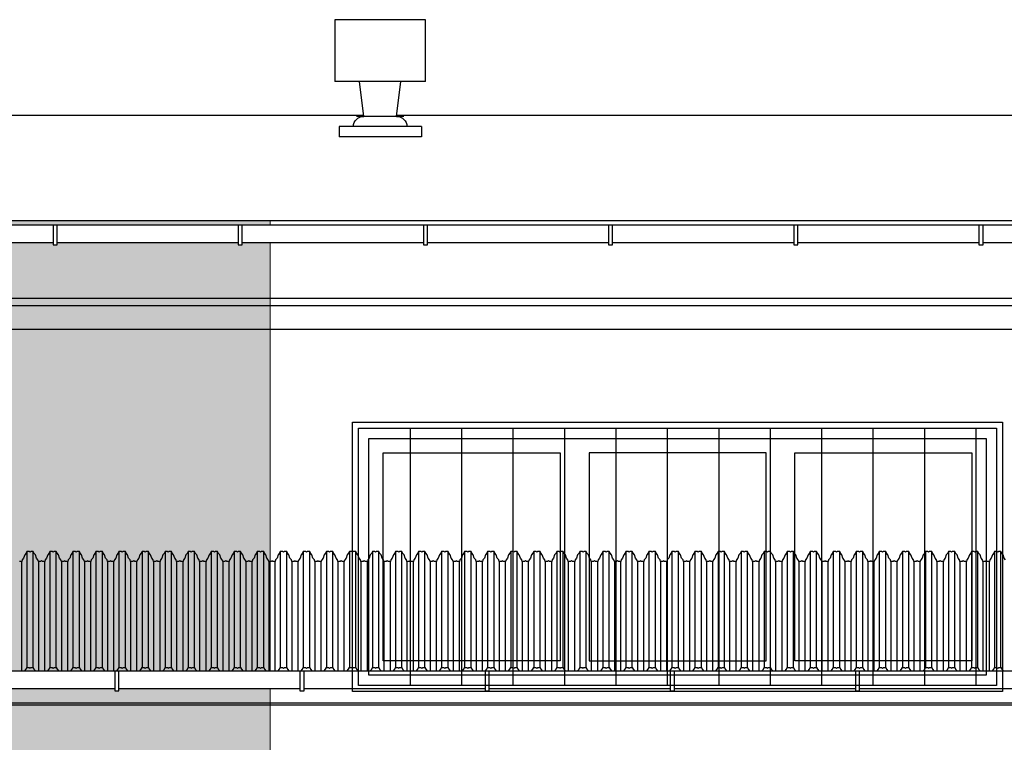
# Model space of a CAD drawing. Header units: millimetres. Extents: x 59331 to 112314, y -16110 to 34390.
# Tile 55 of 198: x 77189 to 77667, y -2187 to -1836. Entities that reach past the tile are written whole.
import ezdxf

# ---------------------------------------------------------------- set-up
doc = ezdxf.new("R2010")
doc.units = ezdxf.units.MM
doc.set_wipeout_variables(frame=1)
doc.linetypes.add('DASHED2', pattern=[0.375, 0.25, -0.125])
doc.layers.get('DEFPOINTS').update_dxf_attribs({"lineweight": 9})
for name, color, linetype in [('_HSA_STOLARKA_ZEWNĘTRZNA', 132, 'Continuous'), ('_HSA_WIDOKOWE', 1, 'Continuous'), ('_HSA_WIDOKOWE_CIENKIE', 8, 'Continuous'), ('_HSA_ŚCIANY_CIENKIE', 2, 'Continuous'), ('_HSA_ŚCIANY_DZIAŁOWE', 6, 'Continuous')]:
    doc.layers.add(name, color=color, linetype=linetype)
doc.layers.add('_HSA_WYDZIELENIA_POŻAROWE_240_MIN', color=7, linetype='DASHED2', true_color=0xab1603)

# ---------------------------------------------------------------- blocks, each defined once
blk = doc.blocks.new('*U1009')
at = {"transparency": 33554559}
h = blk.add_hatch(color=256, dxfattribs=at)
h.dxf.hatch_style = 1
h.paths.add_polyline_path([(0, 620.86), (-879, 620.86), (-879, 0), (0, 0)])
at = {"layer": 'DEFPOINTS'}
blk.add_lwpolyline([(0, 620.86), (-879, 620.86), (-879, 0), (0, 0), (0, 620.86)], close=True, dxfattribs=at)
blk = doc.blocks.new('*U61')
blk.add_wipeout([(0, 8.5), (0, 0), (10264, 0), (10264, 8.5)])
for p, q in [((10264, 8.5), (0, 8.5)), ((10264, 0), (0, 0))]:
    blk.add_line(p, q)
for points in [[(729.47, -1), (731.47, -1), (731.47, 8.5), (729.47, 8.5)], [(819.47, -1), (821.47, -1), (821.47, 8.5), (819.47, 8.5)], [(909.47, -1), (911.47, -1), (911.47, 8.5), (909.47, 8.5)], [(999.47, -1), (1001.47, -1), (1001.47, 8.5), (999.47, 8.5)], [(1089.47, -1), (1091.47, -1), (1091.47, 8.5), (1089.47, 8.5)], [(1179.47, -1), (1181.47, -1), (1181.47, 8.5), (1179.47, 8.5)]]:
    blk.add_wipeout(points)
for points in [[(729.47, -1), (731.47, -1), (731.47, 8.5), (729.47, 8.5)], [(819.47, -1), (821.47, -1), (821.47, 8.5), (819.47, 8.5)], [(909.47, -1), (911.47, -1), (911.47, 8.5), (909.47, 8.5)], [(999.47, -1), (1001.47, -1), (1001.47, 8.5), (999.47, 8.5)], [(1089.47, -1), (1091.47, -1), (1091.47, 8.5), (1089.47, 8.5)], [(1179.47, -1), (1181.47, -1), (1181.47, 8.5), (1179.47, 8.5)]]:
    blk.add_lwpolyline(points, close=True)
blk = doc.blocks.new('A$Ce0e96bf1')
blk.add_wipeout([(-40, 0), (0, 0), (0, 5), (-7, 5), (-7.01, 5.23), (-7.03, 5.56), (-7.1, 5.99), (-7.18, 6.33), (-7.29, 6.68), (-7.54, 7.26), (-7.74, 7.62), (-8, 8.01), (-8.23, 8.28), (-8.46, 8.54), (-8.73, 8.78), (-8.99, 9), (-9.33, 9.23), (-9.58, 9.38), (-9.94, 9.56), (-10.25, 9.69), (-10.68, 9.82), (-11.05, 9.91), (-11.35, 9.96), (-11.64, 9.99), (-12, 10), (-10, 27), (2, 27), (2, 57), (-42, 57), (-42, 27), (-30, 27), (-28, 10), (-28.21, 10), (-28.9, 9.92), (-29.15, 9.87), (-29.48, 9.77), (-29.81, 9.66), (-30.14, 9.52), (-30.38, 9.4), (-30.86, 9.1), (-31.1, 8.92), (-31.62, 8.44), (-31.76, 8.29), (-32.01, 7.99), (-32.16, 7.77), (-32.36, 7.45), (-32.5, 7.18), (-32.58, 7), (-32.71, 6.67), (-32.79, 6.44), (-32.89, 6.05), (-32.94, 5.8), (-32.98, 5.49), (-32.99, 5.25), (-32.99, 5), (-40, 5)])
for p, q in [((-42, 57), (2, 57)), ((-42, 27), (-42, 57)), ((2, 57), (2, 27)), ((-42, 27), (2, 27)), ((-28, 10), (-30, 27)), ((-12, 10), (-10, 27)), ((-31.54, 10), (-8.46, 10)), ((-40, 5), (0, 5)), ((-40, 5), (-40, 0)), ((0, 5), (0, 0)), ((-40, 0), (0, 0))]:
    blk.add_line(p, q)
for centre, start, end in [((-28, 5), 90, 180), ((-12, 5), 0, 90)]:
    blk.add_arc(centre, 5, start, end)
blk = doc.blocks.new('DASZEK')
for points in [[(1233.83, 64.11), (1233.14, 65.07), (1232.62, 66.6), (1231.93, 67.44), (1231.59, 68.18), (1230.47, 68.18), (1230.01, 67.88), (1229.56, 68.18), (1228.44, 68.18), (1228.09, 67.44), (1227.41, 66.6), (1226.88, 65.07), (1226.19, 64.11), (1225.99, 63.41), (1224.87, 63.41), (1224.41, 63.7), (1223.96, 63.41), (1222.84, 63.41), (1222.64, 64.11), (1221.95, 65.07), (1221.42, 66.6), (1220.74, 67.44), (1220.39, 68.18), (1219.27, 68.18), (1218.82, 67.88), (1218.36, 68.18), (1217.24, 68.18), (1216.89, 67.44), (1216.21, 66.6), (1215.69, 65.07), (1214.99, 64.11), (1214.79, 63.41), (1213.67, 63.41), (1213.22, 63.7), (1212.76, 63.41), (1211.64, 63.41), (1211.44, 64.11), (1210.75, 65.07), (1210.22, 66.6), (1209.54, 67.44), (1209.19, 68.18), (1208.08, 68.18), (1207.62, 67.88), (1207.16, 68.18), (1206.05, 68.18), (1205.7, 67.44), (1205.02, 66.6), (1204.49, 65.07), (1203.8, 64.11), (1203.59, 63.41), (1202.48, 63.41), (1202.02, 63.7), (1201.56, 63.41), (1200.45, 63.41), (1200.24, 64.11), (1199.55, 65.07), (1199.02, 66.6), (1198.34, 67.44), (1197.99, 68.18), (1196.88, 68.18), (1196.42, 67.88), (1195.96, 68.18), (1194.85, 68.18), (1194.5, 67.44), (1193.82, 66.6), (1193.29, 65.07), (1192.6, 64.11), (1192.39, 63.41), (1191.28, 63.41), (1190.82, 63.7), (1190.36, 63.41), (1189.25, 63.41), (1189.04, 64.11), (1188.35, 65.07), (1187.82, 66.6), (1187.14, 67.44), (1186.79, 68.18), (1185.68, 68.18), (1185.22, 67.88), (1184.76, 68.18), (1183.65, 68.18), (1183.3, 67.44), (1182.62, 66.6), (1182.09, 65.07), (1181.4, 64.11), (1181.19, 63.41), (1180.08, 63.41), (1179.62, 63.7), (1179.16, 63.41), (1178.05, 63.41), (1177.84, 64.11), (1177.15, 65.07), (1176.62, 66.6), (1175.94, 67.44), (1175.59, 68.18), (1174.48, 68.18), (1174.02, 67.88), (1173.56, 68.18), (1172.45, 68.18), (1172.1, 67.44), (1171.42, 66.6), (1170.89, 65.07), (1170.2, 64.11), (1169.99, 63.41), (1168.88, 63.41), (1168.42, 63.7), (1167.96, 63.41), (1166.85, 63.41), (1166.64, 64.11), (1165.95, 65.07), (1165.43, 66.6), (1164.74, 67.44), (1164.4, 68.18), (1163.28, 68.18), (1162.82, 67.88), (1162.37, 68.18), (1161.25, 68.18), (1160.9, 67.44), (1160.22, 66.6), (1159.69, 65.07), (1159, 64.11), (1158.8, 63.41), (1157.68, 63.41), (1157.22, 63.7), (1156.77, 63.41), (1155.65, 63.41), (1155.45, 64.11), (1154.76, 65.07), (1154.23, 66.6), (1153.55, 67.44), (1153.2, 68.18), (1152.08, 68.18), (1151.63, 67.88), (1151.17, 68.18), (1150.05, 68.18), (1149.7, 67.44), (1149.02, 66.6), (1148.5, 65.07), (1147.8, 64.11), (1147.6, 63.41), (1146.48, 63.41), (1146.03, 63.7), (1145.57, 63.41), (1144.45, 63.41), (1144.25, 64.11), (1143.56, 65.07), (1143.03, 66.6), (1142.35, 67.44), (1142, 68.18), (1140.89, 68.18), (1140.43, 67.88), (1139.97, 68.18), (1138.86, 68.18), (1138.51, 67.44), (1137.83, 66.6), (1137.3, 65.07), (1136.61, 64.11), (1136.4, 63.41), (1135.29, 63.41), (1134.83, 63.7), (1134.37, 63.41), (1133.26, 63.41), (1133.05, 64.11), (1132.36, 65.07), (1131.83, 66.6), (1131.15, 67.44), (1130.8, 68.18), (1129.69, 68.18), (1129.23, 67.88), (1128.77, 68.18), (1127.66, 68.18), (1127.31, 67.44), (1126.63, 66.6), (1126.1, 65.07), (1125.41, 64.11), (1125.2, 63.41), (1124.09, 63.41), (1123.63, 63.7), (1123.17, 63.41), (1122.06, 63.41), (1121.85, 64.11), (1121.16, 65.07), (1120.63, 66.6), (1119.95, 67.44), (1119.6, 68.18), (1118.49, 68.18), (1118.03, 67.88), (1117.57, 68.18), (1116.46, 68.18), (1116.11, 67.44), (1115.43, 66.6), (1114.9, 65.07), (1114.21, 64.11), (1114, 63.41), (1112.89, 63.41), (1112.43, 63.7), (1111.97, 63.41), (1110.86, 63.41), (1110.65, 64.11), (1109.96, 65.07), (1109.43, 66.6), (1108.75, 67.44), (1108.4, 68.18), (1107.29, 68.18), (1106.83, 67.88), (1106.37, 68.18), (1105.26, 68.18), (1104.91, 67.44), (1104.23, 66.6), (1103.7, 65.07), (1103.01, 64.11), (1102.8, 63.41), (1101.69, 63.41), (1101.23, 63.7), (1100.77, 63.41), (1099.66, 63.41), (1099.45, 64.11), (1098.76, 65.07), (1098.24, 66.6), (1097.55, 67.44), (1097.21, 68.18), (1096.09, 68.18), (1095.63, 67.88), (1095.18, 68.18), (1094.06, 68.18), (1093.71, 67.44), (1093.03, 66.6), (1092.5, 65.07), (1091.81, 64.11), (1091.61, 63.41), (1090.49, 63.41), (1090.03, 63.7), (1089.58, 63.41), (1088.46, 63.41), (1088.26, 64.11), (1087.57, 65.07), (1087.04, 66.6), (1086.36, 67.44), (1086.01, 68.18), (1084.89, 68.18), (1084.44, 67.88), (1083.98, 68.18), (1082.86, 68.18), (1082.51, 67.44), (1081.83, 66.6), (1081.31, 65.07), (1080.61, 64.11), (1080.41, 63.41), (1079.29, 63.41), (1078.84, 63.7), (1078.38, 63.41), (1077.26, 63.41), (1077.06, 64.11), (1076.37, 65.07), (1075.84, 66.6), (1075.16, 67.44), (1074.81, 68.18), (1073.7, 68.18), (1073.24, 67.88), (1072.78, 68.18), (1071.67, 68.18), (1071.32, 67.44), (1070.64, 66.6), (1070.11, 65.07), (1069.42, 64.11), (1069.21, 63.41), (1068.1, 63.41), (1067.64, 63.7), (1067.18, 63.41), (1066.07, 63.41), (1065.86, 64.11), (1065.17, 65.07), (1064.64, 66.6), (1063.96, 67.44), (1063.61, 68.18), (1062.5, 68.18), (1062.04, 67.88), (1061.58, 68.18), (1060.47, 68.18), (1060.12, 67.44), (1059.44, 66.6), (1058.91, 65.07), (1058.22, 64.11), (1058.01, 63.41), (1056.9, 63.41), (1056.44, 63.7), (1055.98, 63.41), (1054.87, 63.41), (1054.66, 64.11), (1053.97, 65.07), (1053.44, 66.6), (1052.76, 67.44), (1052.41, 68.18), (1051.3, 68.18), (1050.84, 67.88), (1050.38, 68.18), (1049.27, 68.18), (1048.92, 67.44), (1048.24, 66.6), (1047.71, 65.07), (1047.02, 64.11), (1046.81, 63.41), (1045.7, 63.41), (1045.24, 63.7), (1044.78, 63.41), (1043.67, 63.41), (1043.46, 64.11), (1042.77, 65.07), (1042.24, 66.6), (1041.56, 67.44), (1041.21, 68.18), (1040.1, 68.18), (1039.64, 67.88), (1039.18, 68.18), (1038.07, 68.18), (1037.72, 67.44), (1037.04, 66.6), (1036.51, 65.07), (1035.82, 64.11), (1035.61, 63.41), (1034.5, 63.41), (1034.04, 63.7), (1033.58, 63.41), (1032.47, 63.41), (1032.26, 64.11), (1031.57, 65.07), (1031.05, 66.6), (1030.36, 67.44), (1030.02, 68.18), (1028.9, 68.18), (1028.44, 67.88), (1027.99, 68.18), (1026.87, 68.18), (1026.52, 67.44), (1025.84, 66.6), (1025.31, 65.07), (1024.62, 64.11), (1024.42, 63.41), (1023.3, 63.41), (1022.84, 63.7), (1022.39, 63.41), (1021.27, 63.41), (1021.07, 64.11), (1020.38, 65.07), (1019.85, 66.6), (1019.17, 67.44), (1018.82, 68.18), (1017.7, 68.18), (1017.25, 67.88), (1016.79, 68.18), (1015.67, 68.18), (1015.32, 67.44), (1014.64, 66.6), (1014.12, 65.07), (1013.42, 64.11), (1013.22, 63.41), (1012.1, 63.41), (1011.65, 63.7), (1011.19, 63.41), (1010.07, 63.41), (1009.87, 64.11), (1009.18, 65.07), (1008.65, 66.6), (1007.97, 67.44), (1007.62, 68.18), (1006.51, 68.18), (1006.05, 67.88), (1005.59, 68.18), (1004.48, 68.18), (1004.13, 67.44), (1003.45, 66.6), (1002.92, 65.07), (1002.23, 64.11), (1002.02, 63.41), (1000.91, 63.41), (1000.45, 63.7), (999.99, 63.41), (998.88, 63.41), (998.67, 64.11), (997.98, 65.07), (997.45, 66.6), (996.77, 67.44), (996.42, 68.18), (995.31, 68.18), (994.85, 67.88), (994.39, 68.18), (993.28, 68.18), (992.93, 67.44), (992.25, 66.6), (991.72, 65.07), (991.03, 64.11), (990.82, 63.41), (989.71, 63.41), (989.25, 63.7), (988.79, 63.41), (987.68, 63.41), (987.47, 64.11), (986.78, 65.07), (986.25, 66.6), (985.57, 67.44), (985.22, 68.18), (984.11, 68.18), (983.65, 67.88), (983.19, 68.18), (982.08, 68.18), (981.73, 67.44), (981.05, 66.6), (980.52, 65.07), (979.83, 64.11), (979.62, 63.41), (978.51, 63.41), (978.05, 63.7), (977.59, 63.41), (976.48, 63.41), (976.27, 64.11), (975.58, 65.07), (975.05, 66.6), (974.37, 67.44), (974.02, 68.18), (972.91, 68.18), (972.45, 67.88), (971.99, 68.18), (970.88, 68.18), (970.53, 67.44), (969.85, 66.6), (969.32, 65.07), (968.63, 64.11), (968.42, 63.41), (967.31, 63.41), (966.85, 63.7), (966.39, 63.41), (965.28, 63.41), (965.07, 64.11), (964.38, 65.07), (963.86, 66.6), (963.17, 67.44), (962.83, 68.18), (961.71, 68.18), (961.25, 67.88), (960.8, 68.18), (959.68, 68.18), (959.33, 67.44), (958.65, 66.6), (958.12, 65.07), (957.43, 64.11), (957.23, 63.41), (956.11, 63.41), (955.65, 63.7), (955.2, 63.41), (954.08, 63.41), (953.88, 64.11), (953.19, 65.07), (952.66, 66.6), (951.98, 67.44), (951.63, 68.18), (950.51, 68.18), (950.06, 67.88), (949.6, 68.18), (948.48, 68.18), (948.13, 67.44), (947.45, 66.6), (946.93, 65.07), (946.23, 64.11), (946.03, 63.41), (944.91, 63.41), (944.46, 63.7), (944, 63.41), (942.88, 63.41), (942.68, 64.11), (941.99, 65.07), (941.46, 66.6), (940.78, 67.44), (940.43, 68.18), (939.32, 68.18), (938.86, 67.88), (938.4, 68.18), (937.29, 68.18), (936.94, 67.44), (936.26, 66.6), (935.73, 65.07), (935.04, 64.11), (934.83, 63.41), (933.72, 63.41), (933.26, 63.7), (932.8, 63.41), (931.69, 63.41), (931.48, 64.11), (930.79, 65.07), (930.26, 66.6), (929.58, 67.44), (929.23, 68.18), (928.12, 68.18), (927.66, 67.88), (927.2, 68.18), (926.09, 68.18), (925.74, 67.44), (925.06, 66.6), (924.53, 65.07), (923.84, 64.11), (923.63, 63.41), (922.52, 63.41), (922.06, 63.7), (921.6, 63.41), (920.49, 63.41), (920.28, 64.11), (919.59, 65.07), (919.06, 66.6), (918.38, 67.44), (918.03, 68.18), (916.92, 68.18), (916.46, 67.88), (916, 68.18), (914.89, 68.18), (914.54, 67.44), (913.86, 66.6), (913.33, 65.07), (912.64, 64.11), (912.43, 63.41), (911.32, 63.41), (910.86, 63.7), (910.4, 63.41), (909.29, 63.41), (909.08, 64.11), (908.39, 65.07), (907.86, 66.6), (907.18, 67.44), (906.83, 68.18), (905.72, 68.18), (905.26, 67.88), (904.8, 68.18), (903.69, 68.18), (903.34, 67.44), (902.66, 66.6), (902.13, 65.07), (901.44, 64.11), (901.23, 63.41), (900.12, 63.41), (899.66, 63.7), (899.2, 63.41), (898.09, 63.41), (897.88, 64.11), (897.19, 65.07), (896.67, 66.6), (895.98, 67.44), (895.64, 68.18), (894.52, 68.18), (894.06, 67.88), (893.61, 68.18), (892.49, 68.18), (892.14, 67.44), (891.46, 66.6), (890.93, 65.07), (890.24, 64.11), (890.04, 63.41), (888.92, 63.41), (888.46, 63.7), (888.01, 63.41), (886.89, 63.41), (886.69, 64.11), (886, 65.07), (885.47, 66.6), (884.79, 67.44), (884.44, 68.18), (883.32, 68.18), (882.87, 67.88), (882.41, 68.18), (881.29, 68.18), (880.94, 67.44), (880.26, 66.6), (879.74, 65.07), (879.04, 64.11), (878.84, 63.41), (877.72, 63.41), (877.27, 63.7), (876.81, 63.41), (875.69, 63.41), (875.49, 64.11), (874.8, 65.07), (874.27, 66.6), (873.59, 67.44), (873.24, 68.18), (872.13, 68.18), (871.67, 67.88), (871.21, 68.18), (870.1, 68.18), (869.75, 67.44), (869.07, 66.6), (868.54, 65.07), (867.85, 64.11), (867.64, 63.41), (866.53, 63.41), (866.07, 63.7), (865.61, 63.41), (864.5, 63.41), (864.29, 64.11), (863.6, 65.07), (863.07, 66.6), (862.39, 67.44), (862.04, 68.18), (860.93, 68.18), (860.47, 67.88), (860.01, 68.18), (858.9, 68.18), (858.55, 67.44), (857.87, 66.6), (857.34, 65.07), (856.65, 64.11), (856.44, 63.41), (855.33, 63.41), (854.87, 63.7), (854.41, 63.41), (853.3, 63.41), (853.09, 64.11), (852.4, 65.07), (851.87, 66.6), (851.19, 67.44), (850.84, 68.18), (849.73, 68.18), (849.27, 67.88), (848.81, 68.18), (847.7, 68.18), (847.35, 67.44), (846.67, 66.6), (846.14, 65.07), (845.45, 64.11), (845.24, 63.41), (844.13, 63.41), (843.67, 63.7), (843.21, 63.41), (842.1, 63.41), (841.89, 64.11), (841.2, 65.07), (840.67, 66.6), (839.99, 67.44), (839.64, 68.18), (838.53, 68.18), (838.07, 67.88), (837.61, 68.18), (836.5, 68.18), (836.15, 67.44), (835.47, 66.6), (834.94, 65.07), (834.25, 64.11), (834.05, 63.41), (832.93, 63.41), (832.47, 63.7), (832.01, 63.41), (830.9, 63.41), (830.69, 64.11), (830, 65.07), (829.48, 66.6), (828.79, 67.44), (828.45, 68.18), (827.33, 68.18), (826.87, 67.88), (826.42, 68.18), (825.3, 68.18), (824.95, 67.44), (824.27, 66.6), (823.74, 65.07), (823.05, 64.11), (822.85, 63.41), (821.73, 63.41), (821.27, 63.7), (820.82, 63.41), (819.7, 63.41), (819.5, 64.11), (818.81, 65.07), (818.28, 66.6), (817.6, 67.44), (817.25, 68.18), (816.13, 68.18), (815.68, 67.88), (815.22, 68.18), (814.1, 68.18), (813.75, 67.44), (813.07, 66.6), (812.55, 65.07), (811.85, 64.11), (811.65, 63.41), (810.53, 63.41), (810.08, 63.7), (809.62, 63.41), (808.5, 63.41), (808.3, 64.11), (807.61, 65.07), (807.08, 66.6), (806.4, 67.44), (806.05, 68.18), (804.94, 68.18), (804.48, 67.88), (804.02, 68.18), (802.91, 68.18), (802.56, 67.44), (801.88, 66.6), (801.35, 65.07), (800.66, 64.11), (800.45, 63.41), (799.34, 63.41), (798.88, 63.7), (798.42, 63.41), (797.31, 63.41), (797.1, 64.11), (796.41, 65.07), (795.88, 66.6), (795.2, 67.44), (794.85, 68.18), (793.74, 68.18), (793.28, 67.88), (792.82, 68.18), (791.71, 68.18), (791.36, 67.44), (790.68, 66.6), (790.15, 65.07), (789.46, 64.11), (789.25, 63.41), (788.14, 63.41), (787.68, 63.7), (787.22, 63.41), (786.11, 63.41), (785.9, 64.11), (785.21, 65.07), (784.68, 66.6), (784, 67.44), (783.65, 68.18), (782.54, 68.18), (782.08, 67.88), (781.62, 68.18), (780.51, 68.18), (780.16, 67.44), (779.48, 66.6), (778.95, 65.07), (778.26, 64.11), (778.05, 63.41), (776.94, 63.41), (776.48, 63.7), (776.02, 63.41), (774.91, 63.41), (774.7, 64.11), (774.01, 65.07), (773.48, 66.6), (772.8, 67.44), (772.45, 68.18), (771.34, 68.18), (770.88, 67.88), (770.42, 68.18), (769.31, 68.18), (768.96, 67.44), (768.28, 66.6), (767.75, 65.07), (767.06, 64.11), (766.86, 63.41), (765.74, 63.41), (765.28, 63.7), (764.82, 63.41), (763.71, 63.41), (763.5, 64.11), (762.81, 65.07), (762.29, 66.6), (761.6, 67.44), (761.26, 68.18), (760.14, 68.18), (759.68, 67.88), (759.23, 68.18), (758.11, 68.18), (757.76, 67.44), (757.08, 66.6), (756.55, 65.07), (755.86, 64.11), (755.66, 63.41), (754.54, 63.41)], [(754.54, 7.03), (755.66, 7.03), (755.86, 7.73), (756.55, 8.69), (757.08, 10.22), (757.76, 11.06), (758.11, 11.8), (759.23, 11.8), (759.68, 11.5), (760.14, 11.8), (761.26, 11.8), (761.6, 11.06), (762.29, 10.22), (762.81, 8.69), (763.5, 7.73), (763.71, 7.03), (764.82, 7.03), (765.28, 7.32), (765.74, 7.03), (766.86, 7.03), (767.06, 7.73), (767.75, 8.69), (768.28, 10.22), (768.96, 11.06), (769.31, 11.8), (770.42, 11.8), (770.88, 11.5), (771.34, 11.8), (772.45, 11.8), (772.8, 11.06), (773.48, 10.22), (774.01, 8.69), (774.7, 7.73), (774.91, 7.03), (776.02, 7.03), (776.48, 7.32), (776.94, 7.03), (778.05, 7.03), (778.26, 7.73), (778.95, 8.69), (779.48, 10.22), (780.16, 11.06), (780.51, 11.8), (781.62, 11.8), (782.08, 11.5), (782.54, 11.8), (783.65, 11.8), (784, 11.06), (784.68, 10.22), (785.21, 8.69), (785.9, 7.73), (786.11, 7.03), (787.22, 7.03), (787.68, 7.32), (788.14, 7.03), (789.25, 7.03), (789.46, 7.73), (790.15, 8.69), (790.68, 10.22), (791.36, 11.06), (791.71, 11.8), (792.82, 11.8), (793.28, 11.5), (793.74, 11.8), (794.85, 11.8), (795.2, 11.06), (795.88, 10.22), (796.41, 8.69), (797.1, 7.73), (797.31, 7.03), (798.42, 7.03), (798.88, 7.32), (799.34, 7.03), (800.45, 7.03), (800.66, 7.73), (801.35, 8.69), (801.88, 10.22), (802.56, 11.06), (802.91, 11.8), (804.02, 11.8), (804.48, 11.5), (804.94, 11.8), (806.05, 11.8), (806.4, 11.06), (807.08, 10.22), (807.61, 8.69), (808.3, 7.73), (808.5, 7.03), (809.62, 7.03), (810.08, 7.32), (810.53, 7.03), (811.65, 7.03), (811.85, 7.73), (812.55, 8.69), (813.07, 10.22), (813.75, 11.06), (814.1, 11.8), (815.22, 11.8), (815.68, 11.5), (816.13, 11.8), (817.25, 11.8), (817.6, 11.06), (818.28, 10.22), (818.81, 8.69), (819.5, 7.73), (819.7, 7.03), (820.82, 7.03), (821.27, 7.32), (821.73, 7.03), (822.85, 7.03), (823.05, 7.73), (823.74, 8.69), (824.27, 10.22), (824.95, 11.06), (825.3, 11.8), (826.42, 11.8), (826.87, 11.5), (827.33, 11.8), (828.45, 11.8), (828.79, 11.06), (829.48, 10.22), (830, 8.69), (830.69, 7.73), (830.9, 7.03), (832.01, 7.03), (832.47, 7.32), (832.93, 7.03), (834.05, 7.03), (834.25, 7.73), (834.94, 8.69), (835.47, 10.22), (836.15, 11.06), (836.5, 11.8), (837.61, 11.8), (838.07, 11.5), (838.53, 11.8), (839.64, 11.8), (839.99, 11.06), (840.67, 10.22), (841.2, 8.69), (841.89, 7.73), (842.1, 7.03), (843.21, 7.03), (843.67, 7.32), (844.13, 7.03), (845.24, 7.03), (845.45, 7.73), (846.14, 8.69), (846.67, 10.22), (847.35, 11.06), (847.7, 11.8), (848.81, 11.8), (849.27, 11.5), (849.73, 11.8), (850.84, 11.8), (851.19, 11.06), (851.87, 10.22), (852.4, 8.69), (853.09, 7.73), (853.3, 7.03), (854.41, 7.03), (854.87, 7.32), (855.33, 7.03), (856.44, 7.03), (856.65, 7.73), (857.34, 8.69), (857.87, 10.22), (858.55, 11.06), (858.9, 11.8), (860.01, 11.8), (860.47, 11.5), (860.93, 11.8), (862.04, 11.8), (862.39, 11.06), (863.07, 10.22), (863.6, 8.69), (864.29, 7.73), (864.5, 7.03), (865.61, 7.03), (866.07, 7.32), (866.53, 7.03), (867.64, 7.03), (867.85, 7.73), (868.54, 8.69), (869.07, 10.22), (869.75, 11.06), (870.1, 11.8), (871.21, 11.8), (871.67, 11.5), (872.13, 11.8), (873.24, 11.8), (873.59, 11.06), (874.27, 10.22), (874.8, 8.69), (875.49, 7.73), (875.69, 7.03), (876.81, 7.03), (877.27, 7.32), (877.72, 7.03), (878.84, 7.03), (879.04, 7.73), (879.74, 8.69), (880.26, 10.22), (880.94, 11.06), (881.29, 11.8), (882.41, 11.8), (882.87, 11.5), (883.32, 11.8), (884.44, 11.8), (884.79, 11.06), (885.47, 10.22), (886, 8.69), (886.69, 7.73), (886.89, 7.03), (888.01, 7.03), (888.46, 7.32), (888.92, 7.03), (890.04, 7.03), (890.24, 7.73), (890.93, 8.69), (891.46, 10.22), (892.14, 11.06), (892.49, 11.8), (893.61, 11.8), (894.06, 11.5), (894.52, 11.8), (895.64, 11.8), (895.98, 11.06), (896.67, 10.22), (897.19, 8.69), (897.88, 7.73), (898.09, 7.03), (899.2, 7.03), (899.66, 7.32), (900.12, 7.03), (901.23, 7.03), (901.44, 7.73), (902.13, 8.69), (902.66, 10.22), (903.34, 11.06), (903.69, 11.8), (904.8, 11.8), (905.26, 11.5), (905.72, 11.8), (906.83, 11.8), (907.18, 11.06), (907.86, 10.22), (908.39, 8.69), (909.08, 7.73), (909.29, 7.03), (910.4, 7.03), (910.86, 7.32), (911.32, 7.03), (912.43, 7.03), (912.64, 7.73), (913.33, 8.69), (913.86, 10.22), (914.54, 11.06), (914.89, 11.8), (916, 11.8), (916.46, 11.5), (916.92, 11.8), (918.03, 11.8), (918.38, 11.06), (919.06, 10.22), (919.59, 8.69), (920.28, 7.73), (920.49, 7.03), (921.6, 7.03), (922.06, 7.32), (922.52, 7.03), (923.63, 7.03), (923.84, 7.73), (924.53, 8.69), (925.06, 10.22), (925.74, 11.06), (926.09, 11.8), (927.2, 11.8), (927.66, 11.5), (928.12, 11.8), (929.23, 11.8), (929.58, 11.06), (930.26, 10.22), (930.79, 8.69), (931.48, 7.73), (931.69, 7.03), (932.8, 7.03), (933.26, 7.32), (933.72, 7.03), (934.83, 7.03), (935.04, 7.73), (935.73, 8.69), (936.26, 10.22), (936.94, 11.06), (937.29, 11.8), (938.4, 11.8), (938.86, 11.5), (939.32, 11.8), (940.43, 11.8), (940.78, 11.06), (941.46, 10.22), (941.99, 8.69), (942.68, 7.73), (942.88, 7.03), (944, 7.03), (944.46, 7.32), (944.91, 7.03), (946.03, 7.03), (946.23, 7.73), (946.93, 8.69), (947.45, 10.22), (948.13, 11.06), (948.48, 11.8), (949.6, 11.8), (950.06, 11.5), (950.51, 11.8), (951.63, 11.8), (951.98, 11.06), (952.66, 10.22), (953.19, 8.69), (953.88, 7.73), (954.08, 7.03), (955.2, 7.03), (955.65, 7.32), (956.11, 7.03), (957.23, 7.03), (957.43, 7.73), (958.12, 8.69), (958.65, 10.22), (959.33, 11.06), (959.68, 11.8), (960.8, 11.8), (961.25, 11.5), (961.71, 11.8), (962.83, 11.8), (963.17, 11.06), (963.86, 10.22), (964.38, 8.69), (965.07, 7.73), (965.28, 7.03), (966.39, 7.03), (966.85, 7.32), (967.31, 7.03), (968.42, 7.03), (968.63, 7.73), (969.32, 8.69), (969.85, 10.22), (970.53, 11.06), (970.88, 11.8), (971.99, 11.8), (972.45, 11.5), (972.91, 11.8), (974.02, 11.8), (974.37, 11.06), (975.05, 10.22), (975.58, 8.69), (976.27, 7.73), (976.48, 7.03), (977.59, 7.03), (978.05, 7.32), (978.51, 7.03), (979.62, 7.03), (979.83, 7.73), (980.52, 8.69), (981.05, 10.22), (981.73, 11.06), (982.08, 11.8), (983.19, 11.8), (983.65, 11.5), (984.11, 11.8), (985.22, 11.8), (985.57, 11.06), (986.25, 10.22), (986.78, 8.69), (987.47, 7.73), (987.68, 7.03), (988.79, 7.03), (989.25, 7.32), (989.71, 7.03), (990.82, 7.03), (991.03, 7.73), (991.72, 8.69), (992.25, 10.22), (992.93, 11.06), (993.28, 11.8), (994.39, 11.8), (994.85, 11.5), (995.31, 11.8), (996.42, 11.8), (996.77, 11.06), (997.45, 10.22), (997.98, 8.69), (998.67, 7.73), (998.88, 7.03), (999.99, 7.03), (1000.45, 7.32), (1000.91, 7.03), (1002.02, 7.03), (1002.23, 7.73), (1002.92, 8.69), (1003.45, 10.22), (1004.13, 11.06), (1004.48, 11.8), (1005.59, 11.8), (1006.05, 11.5), (1006.51, 11.8), (1007.62, 11.8), (1007.97, 11.06), (1008.65, 10.22), (1009.18, 8.69), (1009.87, 7.73), (1010.07, 7.03), (1011.19, 7.03), (1011.65, 7.32), (1012.1, 7.03), (1013.22, 7.03), (1013.42, 7.73), (1014.12, 8.69), (1014.64, 10.22), (1015.32, 11.06), (1015.67, 11.8), (1016.79, 11.8), (1017.25, 11.5), (1017.7, 11.8), (1018.82, 11.8), (1019.17, 11.06), (1019.85, 10.22), (1020.38, 8.69), (1021.07, 7.73), (1021.27, 7.03), (1022.39, 7.03), (1022.84, 7.32), (1023.3, 7.03), (1024.42, 7.03), (1024.62, 7.73), (1025.31, 8.69), (1025.84, 10.22), (1026.52, 11.06), (1026.87, 11.8), (1027.99, 11.8), (1028.44, 11.5), (1028.9, 11.8), (1030.02, 11.8), (1030.36, 11.06), (1031.05, 10.22), (1031.57, 8.69), (1032.26, 7.73), (1032.47, 7.03), (1033.58, 7.03), (1034.04, 7.32), (1034.5, 7.03), (1035.61, 7.03), (1035.82, 7.73), (1036.51, 8.69), (1037.04, 10.22), (1037.72, 11.06), (1038.07, 11.8), (1039.18, 11.8), (1039.64, 11.5), (1040.1, 11.8), (1041.21, 11.8), (1041.56, 11.06), (1042.24, 10.22), (1042.77, 8.69), (1043.46, 7.73), (1043.67, 7.03), (1044.78, 7.03), (1045.24, 7.32), (1045.7, 7.03), (1046.81, 7.03), (1047.02, 7.73), (1047.71, 8.69), (1048.24, 10.22), (1048.92, 11.06), (1049.27, 11.8), (1050.38, 11.8), (1050.84, 11.5), (1051.3, 11.8), (1052.41, 11.8), (1052.76, 11.06), (1053.44, 10.22), (1053.97, 8.69), (1054.66, 7.73), (1054.87, 7.03), (1055.98, 7.03), (1056.44, 7.32), (1056.9, 7.03), (1058.01, 7.03), (1058.22, 7.73), (1058.91, 8.69), (1059.44, 10.22), (1060.12, 11.06), (1060.47, 11.8), (1061.58, 11.8), (1062.04, 11.5), (1062.5, 11.8), (1063.61, 11.8), (1063.96, 11.06), (1064.64, 10.22), (1065.17, 8.69), (1065.86, 7.73), (1066.07, 7.03), (1067.18, 7.03), (1067.64, 7.32), (1068.1, 7.03), (1069.21, 7.03), (1069.42, 7.73), (1070.11, 8.69), (1070.64, 10.22), (1071.32, 11.06), (1071.67, 11.8), (1072.78, 11.8), (1073.24, 11.5), (1073.7, 11.8), (1074.81, 11.8), (1075.16, 11.06), (1075.84, 10.22), (1076.37, 8.69), (1077.06, 7.73), (1077.26, 7.03), (1078.38, 7.03), (1078.84, 7.32), (1079.29, 7.03), (1080.41, 7.03), (1080.61, 7.73), (1081.31, 8.69), (1081.83, 10.22), (1082.51, 11.06), (1082.86, 11.8), (1083.98, 11.8), (1084.44, 11.5), (1084.89, 11.8), (1086.01, 11.8), (1086.36, 11.06), (1087.04, 10.22), (1087.57, 8.69), (1088.26, 7.73), (1088.46, 7.03), (1089.58, 7.03), (1090.03, 7.32), (1090.49, 7.03), (1091.61, 7.03), (1091.81, 7.73), (1092.5, 8.69), (1093.03, 10.22), (1093.71, 11.06), (1094.06, 11.8), (1095.18, 11.8), (1095.63, 11.5), (1096.09, 11.8), (1097.21, 11.8), (1097.55, 11.06), (1098.24, 10.22), (1098.76, 8.69), (1099.45, 7.73), (1099.66, 7.03), (1100.77, 7.03), (1101.23, 7.32), (1101.69, 7.03), (1102.8, 7.03), (1103.01, 7.73), (1103.7, 8.69), (1104.23, 10.22), (1104.91, 11.06), (1105.26, 11.8), (1106.37, 11.8), (1106.83, 11.5), (1107.29, 11.8), (1108.4, 11.8), (1108.75, 11.06), (1109.43, 10.22), (1109.96, 8.69), (1110.65, 7.73), (1110.86, 7.03), (1111.97, 7.03), (1112.43, 7.32), (1112.89, 7.03), (1114, 7.03), (1114.21, 7.73), (1114.9, 8.69), (1115.43, 10.22), (1116.11, 11.06), (1116.46, 11.8), (1117.57, 11.8), (1118.03, 11.5), (1118.49, 11.8), (1119.6, 11.8), (1119.95, 11.06), (1120.63, 10.22), (1121.16, 8.69), (1121.85, 7.73), (1122.06, 7.03), (1123.17, 7.03), (1123.63, 7.32), (1124.09, 7.03), (1125.2, 7.03), (1125.41, 7.73), (1126.1, 8.69), (1126.63, 10.22), (1127.31, 11.06), (1127.66, 11.8), (1128.77, 11.8), (1129.23, 11.5), (1129.69, 11.8), (1130.8, 11.8), (1131.15, 11.06), (1131.83, 10.22), (1132.36, 8.69), (1133.05, 7.73), (1133.26, 7.03), (1134.37, 7.03), (1134.83, 7.32), (1135.29, 7.03), (1136.4, 7.03), (1136.61, 7.73), (1137.3, 8.69), (1137.83, 10.22), (1138.51, 11.06), (1138.86, 11.8), (1139.97, 11.8), (1140.43, 11.5), (1140.89, 11.8), (1142, 11.8), (1142.35, 11.06), (1143.03, 10.22), (1143.56, 8.69), (1144.25, 7.73), (1144.45, 7.03), (1145.57, 7.03), (1146.03, 7.32), (1146.48, 7.03), (1147.6, 7.03), (1147.8, 7.73), (1148.5, 8.69), (1149.02, 10.22), (1149.7, 11.06), (1150.05, 11.8), (1151.17, 11.8), (1151.63, 11.5), (1152.08, 11.8), (1153.2, 11.8), (1153.55, 11.06), (1154.23, 10.22), (1154.76, 8.69), (1155.45, 7.73), (1155.65, 7.03), (1156.77, 7.03), (1157.22, 7.32), (1157.68, 7.03), (1158.8, 7.03), (1159, 7.73), (1159.69, 8.69), (1160.22, 10.22), (1160.9, 11.06), (1161.25, 11.8), (1162.37, 11.8), (1162.82, 11.5), (1163.28, 11.8), (1164.4, 11.8), (1164.74, 11.06), (1165.43, 10.22), (1165.95, 8.69), (1166.64, 7.73), (1166.85, 7.03), (1167.96, 7.03), (1168.42, 7.32), (1168.88, 7.03), (1169.99, 7.03), (1170.2, 7.73), (1170.89, 8.69), (1171.42, 10.22), (1172.1, 11.06), (1172.45, 11.8), (1173.56, 11.8), (1174.02, 11.5), (1174.48, 11.8), (1175.59, 11.8), (1175.94, 11.06), (1176.62, 10.22), (1177.15, 8.69), (1177.84, 7.73), (1178.05, 7.03), (1179.16, 7.03), (1179.62, 7.32), (1180.08, 7.03), (1181.19, 7.03), (1181.4, 7.73), (1182.09, 8.69), (1182.62, 10.22), (1183.3, 11.06), (1183.65, 11.8), (1184.76, 11.8), (1185.22, 11.5), (1185.68, 11.8), (1186.79, 11.8), (1187.14, 11.06), (1187.82, 10.22), (1188.35, 8.69), (1189.04, 7.73), (1189.25, 7.03), (1190.36, 7.03), (1190.82, 7.32), (1191.28, 7.03), (1192.39, 7.03), (1192.6, 7.73), (1193.29, 8.69), (1193.82, 10.22), (1194.5, 11.06), (1194.85, 11.8), (1195.96, 11.8), (1196.42, 11.5), (1196.88, 11.8), (1197.99, 11.8), (1198.34, 11.06), (1199.02, 10.22), (1199.55, 8.69), (1200.24, 7.73), (1200.45, 7.03), (1201.56, 7.03), (1202.02, 7.32), (1202.48, 7.03), (1203.59, 7.03), (1203.8, 7.73), (1204.49, 8.69), (1205.02, 10.22), (1205.7, 11.06), (1206.05, 11.8), (1207.16, 11.8), (1207.62, 11.5), (1208.08, 11.8), (1209.19, 11.8), (1209.54, 11.06), (1210.22, 10.22), (1210.75, 8.69), (1211.44, 7.73), (1211.64, 7.03), (1212.76, 7.03), (1213.22, 7.32), (1213.67, 7.03), (1214.79, 7.03), (1214.99, 7.73), (1215.69, 8.69), (1216.21, 10.22), (1216.89, 11.06), (1217.24, 11.8), (1218.36, 11.8), (1218.82, 11.5), (1219.27, 11.8), (1220.39, 11.8), (1220.74, 11.06), (1221.42, 10.22), (1221.95, 8.69), (1222.64, 7.73), (1222.84, 7.03), (1223.96, 7.03), (1224.41, 7.32), (1224.87, 7.03), (1225.99, 7.03), (1226.19, 7.73), (1226.88, 8.69), (1227.41, 10.22), (1228.09, 11.06), (1228.44, 11.8), (1229.56, 11.8), (1230.01, 11.5), (1230.47, 11.8), (1231.59, 11.8), (1231.93, 11.06), (1232.62, 10.22), (1233.14, 8.69), (1233.83, 7.73)]]:
    blk.add_lwpolyline(points)
at = {"layer": '_HSA_WIDOKOWE_CIENKIE'}
for p, q in [((758.11, 68.18), (758.11, 11.8)), ((761.26, 11.8), (761.26, 68.18)), ((769.31, 68.18), (769.31, 11.8)), ((772.45, 11.8), (772.45, 68.18)), ((780.51, 68.18), (780.51, 11.8)), ((783.65, 11.8), (783.65, 68.18)), ((791.71, 68.18), (791.71, 11.8)), ((794.85, 11.8), (794.85, 68.18)), ((802.91, 68.18), (802.91, 11.8)), ((806.05, 11.8), (806.05, 68.18)), ((814.1, 68.18), (814.1, 11.8)), ((817.25, 11.8), (817.25, 68.18)), ((825.3, 68.18), (825.3, 11.8)), ((828.45, 11.8), (828.45, 68.18)), ((836.5, 68.18), (836.5, 11.8)), ((839.64, 11.8), (839.64, 68.18)), ((847.7, 68.18), (847.7, 11.8)), ((850.84, 11.8), (850.84, 68.18)), ((858.9, 68.18), (858.9, 11.8)), ((862.04, 11.8), (862.04, 68.18)), ((870.1, 68.18), (870.1, 11.8)), ((873.24, 11.8), (873.24, 68.18)), ((881.29, 68.18), (881.29, 11.8)), ((884.44, 11.8), (884.44, 68.18)), ((892.49, 68.18), (892.49, 11.8)), ((895.64, 11.8), (895.64, 68.18)), ((903.69, 68.18), (903.69, 11.8)), ((906.83, 11.8), (906.83, 68.18)), ((914.89, 68.18), (914.89, 11.8)), ((918.03, 11.8), (918.03, 68.18)), ((926.09, 68.18), (926.09, 11.8)), ((929.23, 11.8), (929.23, 68.18)), ((937.29, 68.18), (937.29, 11.8)), ((940.43, 11.8), (940.43, 68.18)), ((948.48, 68.18), (948.48, 11.8)), ((951.63, 11.8), (951.63, 68.18)), ((959.68, 68.18), (959.68, 11.8)), ((962.83, 11.8), (962.83, 68.18)), ((970.88, 68.18), (970.88, 11.8)), ((974.02, 11.8), (974.02, 68.18)), ((982.08, 68.18), (982.08, 11.8)), ((985.22, 11.8), (985.22, 68.18)), ((993.28, 68.18), (993.28, 11.8)), ((996.42, 11.8), (996.42, 68.18)), ((1004.48, 68.18), (1004.48, 11.8)), ((1007.62, 11.8), (1007.62, 68.18)), ((1015.67, 68.18), (1015.67, 11.8)), ((1018.82, 11.8), (1018.82, 68.18)), ((1026.87, 68.18), (1026.87, 11.8)), ((1030.02, 11.8), (1030.02, 68.18)), ((1038.07, 68.18), (1038.07, 11.8)), ((1041.21, 11.8), (1041.21, 68.18)), ((1049.27, 68.18), (1049.27, 11.8)), ((1052.41, 11.8), (1052.41, 68.18)), ((1060.47, 68.18), (1060.47, 11.8)), ((1063.61, 11.8), (1063.61, 68.18)), ((1071.67, 68.18), (1071.67, 11.8)), ((1074.81, 11.8), (1074.81, 68.18)), ((1082.86, 68.18), (1082.86, 11.8)), ((1086.01, 11.8), (1086.01, 68.18)), ((1094.06, 68.18), (1094.06, 11.8)), ((1097.21, 11.8), (1097.21, 68.18)), ((1105.26, 68.18), (1105.26, 11.8)), ((1108.4, 11.8), (1108.4, 68.18)), ((1116.46, 68.18), (1116.46, 11.8)), ((1119.6, 11.8), (1119.6, 68.18)), ((1127.66, 68.18), (1127.66, 11.8)), ((1130.8, 11.8), (1130.8, 68.18)), ((1138.86, 68.18), (1138.86, 11.8)), ((1142, 11.8), (1142, 68.18)), ((1150.05, 68.18), (1150.05, 11.8)), ((1153.2, 11.8), (1153.2, 68.18)), ((1161.25, 68.18), (1161.25, 11.8)), ((1164.4, 11.8), (1164.4, 68.18)), ((1172.45, 68.18), (1172.45, 11.8)), ((1175.59, 11.8), (1175.59, 68.18)), ((1183.65, 68.18), (1183.65, 11.8)), ((1186.79, 11.8), (1186.79, 68.18)), ((1194.85, 68.18), (1194.85, 11.8)), ((1197.99, 11.8), (1197.99, 68.18)), ((1206.05, 68.18), (1206.05, 11.8)), ((1209.19, 11.8), (1209.19, 68.18)), ((1217.24, 68.18), (1217.24, 11.8)), ((1220.39, 11.8), (1220.39, 68.18)), ((1228.44, 68.18), (1228.44, 11.8)), ((1231.59, 11.8), (1231.59, 68.18)), ((755.66, 7.03), (755.66, 63.41)), ((763.71, 63.41), (763.71, 7.03)), ((766.86, 7.03), (766.86, 63.41)), ((774.91, 63.41), (774.91, 7.03)), ((778.05, 7.03), (778.05, 63.41)), ((786.11, 63.41), (786.11, 7.03)), ((789.25, 7.03), (789.25, 63.41)), ((797.31, 63.41), (797.31, 7.03)), ((800.45, 7.03), (800.45, 63.41)), ((808.5, 63.41), (808.5, 7.03)), ((811.65, 7.03), (811.65, 63.41)), ((819.7, 63.41), (819.7, 7.03)), ((822.85, 7.03), (822.85, 63.41)), ((830.9, 63.41), (830.9, 7.03)), ((834.05, 7.03), (834.05, 63.41)), ((842.1, 63.41), (842.1, 7.03)), ((845.24, 7.03), (845.24, 63.41)), ((853.3, 63.41), (853.3, 7.03)), ((856.44, 7.03), (856.44, 63.41)), ((864.5, 63.41), (864.5, 7.03)), ((867.64, 7.03), (867.64, 63.41)), ((875.69, 63.41), (875.69, 7.03)), ((878.84, 7.03), (878.84, 63.41)), ((886.89, 63.41), (886.89, 7.03)), ((890.04, 7.03), (890.04, 63.41)), ((898.09, 63.41), (898.09, 7.03)), ((901.23, 7.03), (901.23, 63.41)), ((909.29, 63.41), (909.29, 7.03)), ((912.43, 7.03), (912.43, 63.41)), ((920.49, 63.41), (920.49, 7.03)), ((923.63, 7.03), (923.63, 63.41)), ((931.69, 63.41), (931.69, 7.03)), ((934.83, 7.03), (934.83, 63.41)), ((942.88, 63.41), (942.88, 7.03)), ((946.03, 7.03), (946.03, 63.41)), ((954.08, 63.41), (954.08, 7.03)), ((957.23, 7.03), (957.23, 63.41)), ((965.28, 63.41), (965.28, 7.03)), ((968.42, 7.03), (968.42, 63.41)), ((976.48, 63.41), (976.48, 7.03)), ((979.62, 7.03), (979.62, 63.41)), ((987.68, 63.41), (987.68, 7.03)), ((990.82, 7.03), (990.82, 63.41)), ((998.88, 63.41), (998.88, 7.03)), ((1002.02, 7.03), (1002.02, 63.41)), ((1010.07, 63.41), (1010.07, 7.03)), ((1013.22, 7.03), (1013.22, 63.41)), ((1021.27, 63.41), (1021.27, 7.03)), ((1024.42, 7.03), (1024.42, 63.41)), ((1032.47, 63.41), (1032.47, 7.03)), ((1035.61, 7.03), (1035.61, 63.41)), ((1043.67, 63.41), (1043.67, 7.03)), ((1046.81, 7.03), (1046.81, 63.41)), ((1054.87, 63.41), (1054.87, 7.03)), ((1058.01, 7.03), (1058.01, 63.41)), ((1066.07, 63.41), (1066.07, 7.03)), ((1069.21, 7.03), (1069.21, 63.41)), ((1077.26, 63.41), (1077.26, 7.03)), ((1080.41, 7.03), (1080.41, 63.41)), ((1088.46, 63.41), (1088.46, 7.03)), ((1091.61, 7.03), (1091.61, 63.41)), ((1099.66, 63.41), (1099.66, 7.03)), ((1102.8, 7.03), (1102.8, 63.41)), ((1110.86, 63.41), (1110.86, 7.03)), ((1114, 7.03), (1114, 63.41)), ((1122.06, 63.41), (1122.06, 7.03)), ((1125.2, 7.03), (1125.2, 63.41)), ((1133.26, 63.41), (1133.26, 7.03)), ((1136.4, 7.03), (1136.4, 63.41)), ((1144.45, 63.41), (1144.45, 7.03)), ((1147.6, 7.03), (1147.6, 63.41)), ((1155.65, 63.41), (1155.65, 7.03)), ((1158.8, 7.03), (1158.8, 63.41)), ((1166.85, 63.41), (1166.85, 7.03)), ((1169.99, 7.03), (1169.99, 63.41)), ((1178.05, 63.41), (1178.05, 7.03)), ((1181.19, 7.03), (1181.19, 63.41)), ((1189.25, 63.41), (1189.25, 7.03)), ((1192.39, 7.03), (1192.39, 63.41)), ((1200.45, 63.41), (1200.45, 7.03)), ((1203.59, 7.03), (1203.59, 63.41)), ((1211.64, 63.41), (1211.64, 7.03)), ((1214.79, 7.03), (1214.79, 63.41)), ((1222.84, 63.41), (1222.84, 7.03)), ((1225.99, 7.03), (1225.99, 63.41))]:
    blk.add_line(p, q, dxfattribs=at)
blk = doc.blocks.new('*U345')
blk.add_wipeout([(0, 8.5), (0, 0), (10234, 0), (10234, 8.5)])
for p, q in [((10234, 8.5), (0, 8.5)), ((10234, 0), (0, 0))]:
    blk.add_line(p, q)
for points in [[(729.47, -1), (731.47, -1), (731.47, 8.5), (729.47, 8.5)], [(819.47, -1), (821.47, -1), (821.47, 8.5), (819.47, 8.5)], [(909.47, -1), (911.47, -1), (911.47, 8.5), (909.47, 8.5)], [(999.47, -1), (1001.47, -1), (1001.47, 8.5), (999.47, 8.5)], [(1089.47, -1), (1091.47, -1), (1091.47, 8.5), (1089.47, 8.5)]]:
    blk.add_wipeout(points)
for points in [[(729.47, -1), (731.47, -1), (731.47, 8.5), (729.47, 8.5)], [(819.47, -1), (821.47, -1), (821.47, 8.5), (819.47, 8.5)], [(909.47, -1), (911.47, -1), (911.47, 8.5), (909.47, 8.5)], [(999.47, -1), (1001.47, -1), (1001.47, 8.5), (999.47, 8.5)], [(1089.47, -1), (1091.47, -1), (1091.47, 8.5), (1089.47, 8.5)]]:
    blk.add_lwpolyline(points, close=True)

msp = doc.modelspace()

# ---------------------------------------------------------------- linework, layer by layer
at = {"layer": '_HSA_STOLARKA_ZEWNĘTRZNA', "ltscale": 10}
for points in [[(77365.33, -2046.69), (77451.33, -2046.69), (77451.33, -2147.69), (77365.33, -2147.69)], [(77465.33, -2147.69), (77551.33, -2147.69), (77551.33, -2046.69), (77465.33, -2046.69)], [(77565.33, -2046.69), (77651.33, -2046.69), (77651.33, -2147.69), (77565.33, -2147.69)]]:
    msp.add_lwpolyline(points, close=True, dxfattribs=at)
at = {"layer": '_HSA_WIDOKOWE_CIENKIE', "ltscale": 10}
msp.add_line((86765.83, -1882.61), (76475.33, -1882.61), dxfattribs=at)
at = {"layer": '_HSA_WIDOKOWE_CIENKIE'}
for p, q in [((86739.33, -2168.4), (76505.33, -2168.4)), ((86739.33, -2169.25), (76505.33, -2169.25))]:
    msp.add_line(p, q, dxfattribs=at)
at = {"layer": '_HSA_ŚCIANY_CIENKIE', "ltscale": 10}
for p, q in [((86739.33, -1933.82), (76475.33, -1933.82)), ((86739.33, -1971.69), (76475.33, -1971.69))]:
    msp.add_line(p, q, dxfattribs=at)
at = {"layer": '_HSA_ŚCIANY_DZIAŁOWE', "ltscale": 10}
for p, q in [((86739.33, -1975.14), (76475.33, -1975.14)), ((86739.33, -1986.69), (76475.33, -1986.69))]:
    msp.add_line(p, q, dxfattribs=at)

# ---------------------------------------------------------------- block references
at = {"layer": '_HSA_WIDOKOWE', "ltscale": 10}
msp.add_blockref('DASZEK', (76433.95, -2162.86), dxfattribs=at)
at = {"layer": '_HSA_WYDZIELENIA_POŻAROWE_240_MIN', "ltscale": 100}
msp.add_blockref('*U1009', (77310.33, -2554.69), dxfattribs=at)

# ---------------------------------------------------------------- next in the draw order: block references
at = {"layer": '_HSA_WIDOKOWE'}
for name, p in [('*U61', (76475.33, -1944.56)), ('*U345', (76505.33, -2161.31))]:
    msp.add_blockref(name, p, dxfattribs=at)
at = {"layer": '_HSA_WIDOKOWE_CIENKIE', "ltscale": 10, "xscale": -1}
msp.add_blockref('A$Ce0e96bf1', (77343.81, -1893.11), dxfattribs=at)

# ---------------------------------------------------------------- next in the draw order: linework, layer by layer
at = {"layer": '_HSA_STOLARKA_ZEWNĘTRZNA', "ltscale": 10}
msp.add_lwpolyline([(77358.33, -2039.69), (77658.33, -2039.69), (77658.33, -2154.69), (77358.33, -2154.69)], close=True, dxfattribs=at)
at = {"layer": '_HSA_WIDOKOWE_CIENKIE', "ltscale": 10}
for points in [[(77350.33, -2031.69), (77666.33, -2031.69), (77666.33, -2162.69), (77350.33, -2162.69)], [(77353.33, -2034.69), (77663.33, -2034.69), (77663.33, -2159.69), (77353.33, -2159.69)]]:
    msp.add_lwpolyline(points, close=True, dxfattribs=at)
at = {"layer": '_HSA_WIDOKOWE_CIENKIE'}
for points in [[(77378.33, -2034.69), (77378.33, -2159.69)], [(77403.33, -2034.69), (77403.33, -2159.69)], [(77428.33, -2034.69), (77428.33, -2159.69)], [(77453.33, -2034.69), (77453.33, -2159.69)], [(77478.33, -2034.69), (77478.33, -2159.69)], [(77503.33, -2034.69), (77503.33, -2159.69)], [(77528.33, -2034.69), (77528.33, -2159.69)], [(77553.33, -2034.69), (77553.33, -2159.69)], [(77578.33, -2034.69), (77578.33, -2159.69)], [(77603.33, -2034.69), (77603.33, -2159.69)], [(77628.33, -2034.69), (77628.33, -2159.69)], [(77653.33, -2034.69), (77653.33, -2159.69)]]:
    msp.add_lwpolyline(points, dxfattribs=at)

doc.saveas('drawing.dxf')
